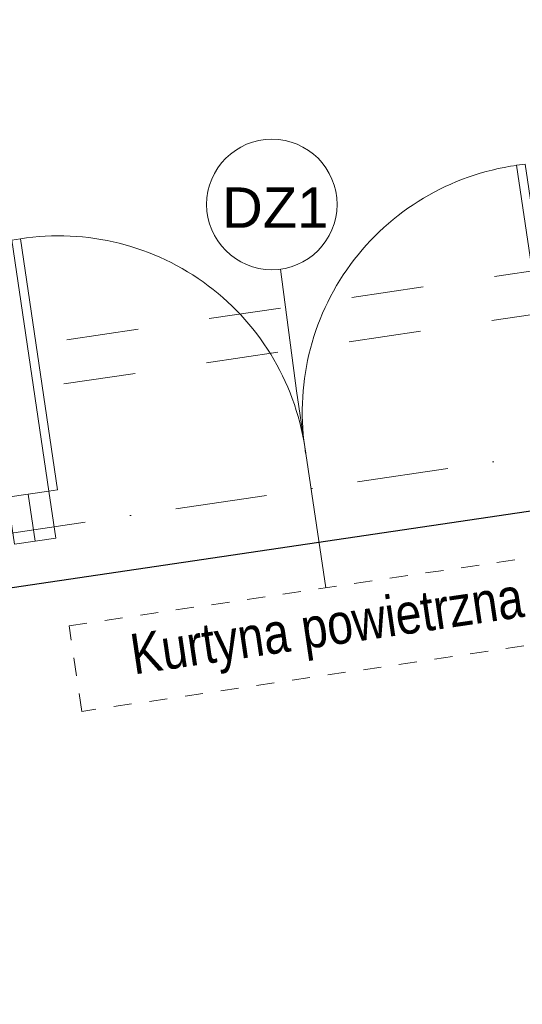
# Model space of a CAD drawing. Header units: metres. Extents: x 10441 to 19716, y -6570 to 1447.
# Tile 91 of 136: x 16816 to 16991, y -3196 to -2855. Entities that reach past the tile are written whole.
import ezdxf
from ezdxf.enums import TextEntityAlignment as Align

# ---------------------------------------------------------------- set-up
doc = ezdxf.new("R2010")
doc.units = ezdxf.units.M
doc.header["$MEASUREMENT"] = 0
doc.linetypes.add('8', pattern=[0.5, 0.25, -0.25])
doc.linetypes.add('DASHDOT', pattern=[25.4, 12.7, -6.35, 0, -6.35])
for name, color, linetype, lineweight in [('#elektryczne', 8, 'Continuous', 20), ('A_DRZWI', 8, 'Continuous', 5), ('A_OPISY', 8, 'Continuous', 18), ('A_OSIE', 8, 'Continuous', 13), ('A_OZACZENIE DRZWI', 8, 'Continuous', 13), ('A_OZNACZENIA OKIEN', 8, 'Continuous', 13), ('A_STAL CIENKIE', 8, 'Continuous', 0), ('A_WYMIARY WEWNETRZNE', 8, 'Continuous', 18), ('A_WYPOSAZENIE', 8, 'Continuous', 5), ('EB_CCTV', 4, 'Continuous', 5)]:
    doc.layers.add(name, color=color, linetype=linetype, lineweight=lineweight)
doc.styles.add('ARIAL', font='arial.ttf')
doc.styles.add('GENERATED_STYLE_2', font='ARIALN.TTF')
doc.styles.add('m1_romans', font='romans.shx', dxfattribs={"width": 0.8})

# ---------------------------------------------------------------- blocks, each defined once
blk = doc.blocks.new('podkład')
at = {"layer": 'A_DRZWI', "color": 8, "ltscale": 2}
blk.add_line((12636.99, -774.82), (12639.4, -791.14), dxfattribs=at)
for points in [[(12809.36, -660.35), (12806.39, -660.78), (12819.28, -747.84), (12822.24, -747.4)], [(12631.3, -686.7), (12634.27, -686.26), (12647.15, -773.31), (12644.18, -773.75)], [(12646.6, -790.07), (12632.2, -792.2), (12629.79, -775.88), (12644.18, -773.75)]]:
    blk.add_lwpolyline(points, close=True, dxfattribs=at)
for centre, start, end in [((12818.34, -746.3), 97.9551, 189.5177), ((12647.6, -771.57), 7.3199, 98.8826)]:
    blk.add_arc(centre, 86.32, start, end, dxfattribs=at)
at = {"layer": 'A_OSIE', "color": 8, "linetype": 'DASHDOT', "ltscale": 2.5}
blk.add_line((10108.73, -1161.68), (13256.84, -695.71), dxfattribs=at)
at = {"layer": 'A_OZACZENIE DRZWI', "color": 8}
blk.add_line((12740.17, -807.27), (12729.98, -739), dxfattribs=at)
at = {"layer": 'A_STAL CIENKIE', "color": 8, "linetype": '8', "ltscale": 100}
for p, q in [((10325.66, -1065.38), (13908.4, -535.07)), ((13910.62, -549.91), (10327.86, -1080.21))]:
    blk.add_line(p, q, dxfattribs=at)
at = {"layer": 'A_WYMIARY WEWNETRZNE', "color": 8, "linetype": 'Continuous'}
blk.add_line((12729.98, -739), (12724.44, -696.8), dxfattribs=at)
blk.add_circle((12721.49, -674.37), 22.63, dxfattribs=at)
at = {"layer": 'A_WYPOSAZENIE', "color": 8, "linetype": '8', "ltscale": 25}
for p, q in [((12651.14, -820.45), (12829.2, -794.09)), ((12655.53, -850.12), (12651.14, -820.45)), ((12833.59, -823.77), (12655.53, -850.12))]:
    blk.add_line(p, q, dxfattribs=at)
at = {"layer": 'A_OPISY', "color": 8, "linetype": 'Continuous', "lineweight": 18, "style": 'GENERATED_STYLE_2'}
blk.add_text('Kurtyna powietrzna', height=14, rotation=8.4196, dxfattribs=at).set_placement((12673.66, -837.35))
at = {"layer": 'A_OZACZENIE DRZWI', "color": 8, "ltscale": 0.1, "style": 'm1_romans', "width": 0.8}
for rotation, p in [(98.4861, (12735.07, -773.13)), (360, (12573.8, -1012.7)), (90, (11565.29, -1150.14)), (90, (11872.29, -1150.14)), (90, (12230.03, -1245.64)), (90, (12385.87, -1249.44)), (90, (11565.29, -1370.89)), (90, (11872.29, -1370.89)), (90, (12230.03, -1370.89)), (90, (12389.3, -1370.89)), (90, (11748.79, -1556.15)), (90, (11986.6, -1556.15)), (90, (12389.3, -1556.15)), (360, (12235.05, -1664.2)), (360, (12235.05, -1880.2)), (90, (11745.78, -2001.94))]:
    blk.add_attdef('SZEROKOSC', text='', height=10, rotation=rotation, dxfattribs=at).set_placement(p, align=Align.BOTTOM_CENTER)
for rotation, p in [(98.4861, (12738.56, -773.47)), (360, (12572.95, -1016.09)), (90, (11568.68, -1150.99)), (90, (11875.68, -1150.99)), (90, (12233.42, -1246.49)), (90, (12389.27, -1250.29)), (90, (11568.68, -1371.74)), (90, (11875.68, -1371.74)), (90, (12233.42, -1371.74)), (90, (12392.69, -1371.74)), (90, (11752.19, -1557)), (90, (11990, -1557)), (90, (12392.69, -1557)), (360, (12234.2, -1667.59)), (360, (12234.2, -1883.59)), (90, (11749.18, -2002.79))]:
    blk.add_attdef('WYSOKOSC', text='', height=10, rotation=rotation, dxfattribs=at).set_placement(p, align=Align.TOP_CENTER)
at = {"layer": 'A_OZNACZENIA OKIEN', "color": 8, "linetype": 'Continuous', "lineweight": 18, "style": 'ARIAL'}
blk.add_text('DZ1', height=14, dxfattribs=at).set_placement((12704.2, -682.47))
at = {"layer": 'A_OZNACZENIA OKIEN', "color": 8, "ltscale": 0.1, "style": 'm1_romans', "width": 0.8}
for rotation, p in [(278.8676, (13403.28, -587.56)), (278.8676, (13013.44, -645.27)), (278.8676, (12475.3, -724.92)), (278.8676, (12253.72, -757.72)), (0, (14011.09, -903.42)), (278.8676, (11051.11, -935.72)), (278.8676, (10670.26, -992.09)), (0, (14011.09, -1578.09)), (90, (10823, -2081.55)), (90, (11208, -2081.55)), (90, (11974, -2081.55)), (90, (13179.19, -2081.55)), (90, (13543.19, -2081.55))]:
    blk.add_attdef('WYSOKOSC', text='', height=10, rotation=rotation, dxfattribs=at).set_placement(p, align=Align.TOP_CENTER)
for rotation, p in [(278.8676, (13373.71, -593.04)), (278.8676, (12983.87, -650.74)), (278.8676, (12445.73, -730.4)), (278.8676, (12224.15, -763.19)), (0, (14017.48, -900.03)), (278.8676, (11021.54, -941.2)), (278.8676, (10640.69, -997.57)), (0, (14017.48, -1574.7)), (90, (10819.6, -2080.7)), (90, (11204.6, -2080.7)), (90, (11970.6, -2080.7)), (90, (13175.8, -2080.7)), (90, (13539.8, -2080.7))]:
    blk.add_attdef('SZEROKOSC', text='', height=10, rotation=rotation, dxfattribs=at).set_placement(p, align=Align.BOTTOM_CENTER)

msp = doc.modelspace()

# ---------------------------------------------------------------- linework, layer by layer
at = {"layer": 'EB_CCTV', "color": 4, "linetype": 'Continuous', "lineweight": 30}
msp.add_lwpolyline([(16770.67, -3058.36), (17061.67, -3015.29)], dxfattribs=at)

# ---------------------------------------------------------------- block references
at = {"layer": '#elektryczne', "color": 8, "linetype": 'Continuous', "lineweight": 18}
msp.add_blockref('podkład', (4182.37, -2244.78), dxfattribs=at)

doc.saveas('drawing.dxf')
